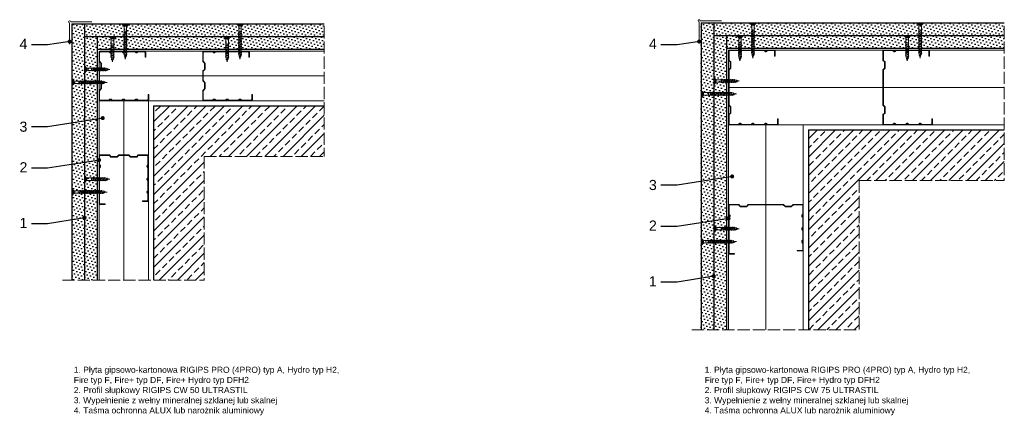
# Model space of a CAD drawing. Header units: millimetres. Extents: x 999 to 2591, y 735 to 2125.
# Tile 1 of 3: x 999 to 1970, y 782 to 1172. Entities that reach past the tile are written whole.
import ezdxf
from ezdxf import colors
from ezdxf.entities.mleader import LeaderData, LeaderLine
from ezdxf.math import Vec2, Vec3

# ---------------------------------------------------------------- set-up
doc = ezdxf.new("R2010")
doc.units = ezdxf.units.MM
doc.linetypes.add('ACAD_ISO02W100', pattern=[15, 12, -3])
for name, color, linetype, lineweight in [('_ISOVER WELNA', 7, 'BATTING', 9), ('_RIGIPS AKCESORIA', 7, 'Continuous', 18), ('_RIGIPS G-K', 7, 'Continuous', 25), ('_RIGIPS PROFIL', 7, 'Continuous', 18), ('OPISY', 7, 'Continuous', 9), ('PRZERYWANA', 7, 'ACAD_ISO02W100', 9)]:
    doc.layers.add(name, color=color, linetype=linetype, lineweight=lineweight)
doc.styles.get("Standard").update_dxf_attribs({"font": 'arial.ttf'})
doc.linetypes.add('BATTING', pattern='A,0.00254,-2.54,[134,ltypeshp.shx,S=2.54,R=0,X=-2.54,Y=0],-5.08,[134,ltypeshp.shx,S=2.54,R=180,X=2.54,Y=0],-2.54', length=10.16254)
pattern_1 = [(45, (-563.0307, -0.2), (-1.122532, 3.367596), [0, -3.175])]
pattern_2 = [(45, (-563.9307, 0), (-1.122532, 3.367596), [0, -3.175])]
pattern_3 = [(45, (-139.359, 0.9), (-1.122532, 3.367596), [0, -3.175])]
pattern_4 = [(45, (-140.259, 0), (-1.122532, 3.367596), [0, -3.175])]

# ---------------------------------------------------------------- blocks, each defined once
blk = doc.blocks.new('TN 25')
at = {"layer": '_RIGIPS AKCESORIA'}
for p, q in [((0, -0.84), (0, 7.16)), ((0, 7.16), (0.46, 7.16)), ((0.46, 4.78), (0, 4.78)), ((0, 3.5), (1.77, 3.5)), ((0, 2.83), (1.77, 2.83)), ((0.46, 1.64), (0, 1.64)), ((0.46, 7.16), (0.46, 4.78)), ((0.46, -0.84), (0.46, 1.64)), ((1.77, 3.5), (1.77, 4.2)), ((1.77, 2.83), (1.77, 2.18)), ((3.02, 4.46), (8.47, 4.46)), ((7.49, 2.01), (3.55, 2.01)), ((7.12, 4.46), (7.12, 3.18)), ((8.03, 2.01), (7.12, 4.46)), ((7.12, 3.18), (7.65, 1.53)), ((7.65, 1.53), (8.03, 2.01)), ((9.41, 2.01), (8.03, 2.01)), ((8.47, 4.46), (8.79, 5)), ((9.61, 1.51), (8.47, 4.46)), ((8.79, 5), (9.93, 2.01)), ((9, 4.46), (10.1, 4.46)), ((9.93, 2.01), (9.61, 1.51)), ((11.04, 2.01), (9.93, 2.01)), ((10.1, 4.46), (10.41, 5)), ((11.23, 1.51), (10.1, 4.46)), ((10.41, 5), (11.56, 2.01)), ((10.62, 4.46), (11.67, 4.46)), ((11.56, 2.01), (11.23, 1.51)), ((12.61, 2.01), (11.56, 2.01)), ((11.67, 4.46), (11.99, 5)), ((12.81, 1.51), (11.67, 4.46)), ((11.99, 5), (13.14, 2.01)), ((12.2, 4.46), (13.21, 4.46)), ((13.14, 2.01), (12.81, 1.51)), ((14.15, 2.01), (13.14, 2.01)), ((13.21, 4.46), (13.52, 5)), ((14.34, 1.51), (13.21, 4.46)), ((13.52, 5), (14.67, 2.01)), ((13.73, 4.46), (14.8, 4.46)), ((14.67, 2.01), (14.34, 1.51)), ((15.74, 2.01), (14.67, 2.01)), ((14.8, 4.46), (15.12, 5)), ((15.94, 1.51), (14.8, 4.46)), ((15.12, 5), (16.26, 2.01)), ((15.33, 4.46), (16.42, 4.46)), ((16.26, 2.01), (15.94, 1.51)), ((17.36, 2.01), (16.26, 2.01)), ((16.42, 4.46), (16.73, 5)), ((17.55, 1.51), (16.42, 4.46)), ((16.73, 5), (17.88, 2.01)), ((16.94, 4.46), (17.99, 4.46)), ((17.88, 2.01), (17.55, 1.51)), ((18.93, 2.01), (17.88, 2.01)), ((17.99, 4.46), (18.31, 5)), ((19.13, 1.51), (17.99, 4.46)), ((18.31, 5), (19.45, 2.01)), ((18.52, 4.46), (19.68, 4.46)), ((19.45, 2.01), (19.13, 1.51)), ((19.45, 2.01), (20.62, 2.01)), ((19.68, 4.46), (20, 5)), ((20.82, 1.51), (19.68, 4.46)), ((20, 5), (21.14, 2.01)), ((20.21, 4.46), (20.7, 4.46)), ((20.7, 4.46), (22.28, 3.98)), ((21.14, 2.01), (20.82, 1.51)), ((21.14, 2.01), (21.81, 2.12)), ((21.85, 1.83), (21.67, 3.28)), ((21.67, 3.28), (22.14, 2.4)), ((22.14, 2.4), (21.85, 1.83)), ((22.7, 2.36), (22.14, 2.4)), ((22.28, 3.98), (22.56, 4.37)), ((22.7, 2.36), (22.28, 3.98)), ((22.56, 4.37), (23.03, 2.71)), ((23.03, 2.71), (22.7, 2.36)), ((22.71, 3.85), (25, 3.24)), ((25, 3.24), (23.03, 2.71)), ((0, -0.84), (0.46, -0.84))]:
    blk.add_line(p, q, dxfattribs=at)
for centre, major_axis, ratio, start_param, end_param in [((3.09, 7.67), (0.17, 3.2), 0.826134, 1.773653, 3.180586), ((-0.04, 0.9), (0, 3.93), 0.848176, -0.720942, -0.151112), ((3.37, -1.57), (0.28, 3.57), 0.832181, 0.035984, 1.430787), ((-2.73, 15.91), (0, 14.76), 0.848176, 3.399396, 3.475072), ((0.59, 4.62), (0, 2.81), 0.848176, 3.475072, 3.862535), ((1.66, 3.18), (0, 0.895), 0.848176, -1.552777, -0.720942), ((1.66, 3.18), (0, 0.895), 0.848176, 3.862535, 4.730408)]:
    blk.add_ellipse(centre, major_axis=major_axis, ratio=ratio, start_param=start_param, end_param=end_param, dxfattribs=at)
blk = doc.blocks.new('TN 35')
at = {"layer": '_RIGIPS AKCESORIA'}
for p, q in [((0, -0.84), (0, 7.16)), ((0, 7.16), (0.46, 7.16)), ((0.46, 4.78), (0, 4.78)), ((0, 3.5), (1.77, 3.5)), ((0, 2.83), (1.77, 2.83)), ((0.46, 1.64), (0, 1.64)), ((0.46, 7.16), (0.46, 4.78)), ((0.46, -0.84), (0.46, 1.64)), ((1.77, 3.5), (1.77, 4.2)), ((1.77, 2.83), (1.77, 2.18)), ((3.02, 4.46), (8.47, 4.46)), ((7.49, 2.01), (3.55, 2.01)), ((7.12, 4.46), (7.12, 3.18)), ((8.03, 2.01), (7.12, 4.46)), ((7.12, 3.18), (7.65, 1.53)), ((7.65, 1.53), (8.03, 2.01)), ((9.41, 2.01), (8.03, 2.01)), ((8.47, 4.46), (8.79, 5)), ((9.61, 1.51), (8.47, 4.46)), ((8.79, 5), (9.93, 2.01)), ((9, 4.46), (10.1, 4.46)), ((9.93, 2.01), (9.61, 1.51)), ((11.04, 2.01), (9.93, 2.01)), ((10.1, 4.46), (10.41, 5)), ((11.23, 1.51), (10.1, 4.46)), ((10.41, 5), (11.56, 2.01)), ((10.62, 4.46), (11.67, 4.46)), ((11.56, 2.01), (11.23, 1.51)), ((12.61, 2.01), (11.56, 2.01)), ((11.67, 4.46), (11.99, 5)), ((12.81, 1.51), (11.67, 4.46)), ((11.99, 5), (13.14, 2.01)), ((12.2, 4.46), (13.21, 4.46)), ((13.14, 2.01), (12.81, 1.51)), ((14.15, 2.01), (13.14, 2.01)), ((13.21, 4.46), (13.52, 5)), ((14.34, 1.51), (13.21, 4.46)), ((13.52, 5), (14.67, 2.01)), ((13.73, 4.46), (14.8, 4.46)), ((14.67, 2.01), (14.34, 1.51)), ((15.74, 2.01), (14.67, 2.01)), ((14.8, 4.46), (15.12, 5)), ((15.94, 1.51), (14.8, 4.46)), ((15.12, 5), (16.26, 2.01)), ((15.33, 4.46), (16.42, 4.46)), ((16.26, 2.01), (15.94, 1.51)), ((17.36, 2.01), (16.26, 2.01)), ((16.42, 4.46), (16.73, 5)), ((17.55, 1.51), (16.42, 4.46)), ((16.73, 5), (17.88, 2.01)), ((16.94, 4.46), (17.99, 4.46)), ((17.88, 2.01), (17.55, 1.51)), ((18.93, 2.01), (17.84, 2.01)), ((17.99, 4.46), (18.31, 5)), ((19.13, 1.51), (17.99, 4.46)), ((18.31, 5), (19.45, 2.01)), ((18.52, 4.46), (19.57, 4.46)), ((19.45, 2.01), (19.13, 1.51)), ((20.51, 2.01), (19.41, 2.01)), ((19.57, 4.46), (19.88, 5)), ((20.7, 1.51), (19.57, 4.46)), ((19.88, 5), (21.03, 2.01)), ((20.09, 4.46), (21.14, 4.46)), ((21.03, 2.01), (20.7, 1.51)), ((22.08, 2.01), (20.99, 2.01)), ((21.14, 4.46), (21.46, 5)), ((22.28, 1.51), (21.14, 4.46)), ((21.46, 5), (22.6, 2.01)), ((21.67, 4.46), (22.72, 4.46)), ((22.6, 2.01), (22.28, 1.51)), ((23.66, 2.01), (22.56, 2.01)), ((22.72, 4.46), (23.03, 5)), ((23.85, 1.51), (22.72, 4.46)), ((23.03, 5), (24.18, 2.01)), ((23.24, 4.46), (24.29, 4.46)), ((24.18, 2.01), (23.85, 1.51)), ((25.23, 2.01), (24.14, 2.01)), ((24.29, 4.46), (24.61, 5)), ((25.43, 1.51), (24.29, 4.46)), ((24.61, 5), (25.75, 2.01)), ((24.81, 4.46), (25.87, 4.46)), ((25.75, 2.01), (25.43, 1.51)), ((26.81, 2.01), (25.71, 2.01)), ((25.87, 4.46), (26.18, 5)), ((27, 1.51), (25.87, 4.46)), ((26.18, 5), (27.33, 2.01)), ((26.39, 4.46), (27.44, 4.46)), ((27.33, 2.01), (27, 1.51)), ((28.38, 2.01), (27.33, 2.01)), ((27.44, 4.46), (27.76, 5)), ((28.58, 1.51), (27.44, 4.46)), ((27.76, 5), (28.9, 2.01)), ((27.96, 4.46), (29.13, 4.46)), ((28.9, 2.01), (28.58, 1.51)), ((28.9, 2.01), (30.07, 2.01)), ((29.13, 4.46), (29.45, 5)), ((30.27, 1.51), (29.13, 4.46)), ((29.45, 5), (30.59, 2.01)), ((29.65, 4.46), (30.15, 4.46)), ((30.15, 4.46), (31.73, 3.98)), ((30.59, 2.01), (30.27, 1.51)), ((30.59, 2.01), (31.26, 2.12)), ((31.3, 1.83), (31.12, 3.28)), ((31.12, 3.28), (31.59, 2.4)), ((31.59, 2.4), (31.3, 1.83)), ((32.15, 2.36), (31.59, 2.4)), ((31.73, 3.98), (32.01, 4.37)), ((32.15, 2.36), (31.73, 3.98)), ((32.01, 4.37), (32.48, 2.71)), ((32.48, 2.71), (32.15, 2.36)), ((32.16, 3.85), (35, 3.24)), ((35, 3.24), (32.48, 2.71)), ((0, -0.84), (0.46, -0.84))]:
    blk.add_line(p, q, dxfattribs=at)
for centre, major_axis, ratio, start_param, end_param in [((3.09, 7.67), (0.17, 3.2), 0.826134, 1.773653, 3.180586), ((-0.04, 0.9), (0, 3.93), 0.848176, -0.720942, -0.151112), ((3.37, -1.57), (0.28, 3.57), 0.832181, 0.035984, 1.430787), ((-2.73, 15.91), (0, 14.76), 0.848176, 3.399396, 3.475072), ((0.59, 4.62), (0, 2.81), 0.848176, 3.475072, 3.862535), ((1.66, 3.18), (0, 0.895), 0.848176, -1.552777, -0.720942), ((1.66, 3.18), (0, 0.895), 0.848176, 3.862535, 4.730408)]:
    blk.add_ellipse(centre, major_axis=major_axis, ratio=ratio, start_param=start_param, end_param=end_param, dxfattribs=at)
blk = doc.blocks.new('CW 50 ULTRASTIL')
h = blk.add_hatch()
h.set_pattern_fill('ANSI31', color=256, scale=0.5, style=0)
h.paths.add_polyline_path([(28.56, 40.65, -0.198912), (28.71, 41), (30.21, 42.51, 0.198912), (30.36, 42.86), (30.36, 48.45, 0.198912), (30.21, 48.8), (28.71, 50.31, -0.198912), (28.56, 50.66), (28.56, 59.85, -0.198912), (28.71, 60.2), (30.21, 61.71, 0.198912), (30.36, 62.06), (30.36, 67.65, 0.198912), (30.21, 68), (28.71, 69.51, -0.198912), (28.56, 69.86), (28.56, 78.31, -0.414214), (29.36, 79.11), (37.68, 79.11, -0.198912), (38.04, 78.96), (38.74, 78.25, 0.198912), (39.1, 78.11), (39.68, 78.11, 0.198912), (40.04, 78.25), (40.74, 78.96, -0.198912), (41.1, 79.11), (50.38, 79.11, -0.198912), (50.74, 78.96), (51.44, 78.25, 0.198912), (51.8, 78.11), (52.38, 78.11, 0.198912), (52.74, 78.25), (53.44, 78.96, -0.198912), (53.8, 79.11), (63.08, 79.11, -0.198912), (63.44, 78.96), (64.14, 78.25, 0.198912), (64.5, 78.11), (65.08, 78.11, 0.198912), (65.44, 78.25), (66.14, 78.96, -0.198912), (66.5, 79.11), (75.66, 79.11, -0.414214), (76.46, 78.31), (76.46, 73.66), (77.01, 73.66), (77.01, 78.86, 0.414214), (76.21, 79.66), (66.5, 79.66, 0.198912), (66.14, 79.51), (65.44, 78.8, -0.198912), (65.08, 78.66), (64.5, 78.66, -0.198912), (64.14, 78.8), (63.44, 79.51, 0.198912), (63.08, 79.66), (53.8, 79.66, 0.198912), (53.44, 79.51), (52.74, 78.8, -0.198912), (52.38, 78.66), (51.8, 78.66, -0.198912), (51.44, 78.8), (50.74, 79.51, 0.198912), (50.38, 79.66), (41.1, 79.66, 0.198912), (40.74, 79.51), (40.04, 78.8, -0.198912), (39.68, 78.66), (39.1, 78.66, -0.198912), (38.74, 78.8), (38.04, 79.51, 0.198912), (37.68, 79.66), (28.81, 79.66, 0.414214), (28.01, 78.86), (28.01, 69.86, 0.198912), (28.16, 69.51), (29.66, 68, -0.198912), (29.81, 67.65), (29.81, 62.06, -0.198912), (29.66, 61.71), (28.16, 60.2, 0.198912), (28.01, 59.85), (28.01, 50.66, 0.198912), (28.16, 50.31), (29.66, 48.8, -0.198912), (29.81, 48.45), (29.81, 42.86, -0.198912), (29.66, 42.51), (28.16, 41, 0.198912), (28.01, 40.65), (28.01, 31.66, 0.414214), (28.81, 30.86), (37.68, 30.86, 0.198912), (38.04, 31), (38.74, 31.71, -0.198912), (39.1, 31.86), (39.68, 31.86, -0.198912), (40.04, 31.71), (40.74, 31, 0.198912), (41.1, 30.86), (50.38, 30.86, 0.198912), (50.74, 31), (51.44, 31.71, -0.198912), (51.8, 31.86), (52.38, 31.86, -0.198912), (52.74, 31.71), (53.44, 31, 0.198912), (53.8, 30.86), (63.08, 30.86, 0.198912), (63.44, 31), (64.14, 31.71, -0.198912), (64.5, 31.86), (65.08, 31.86, -0.198912), (65.44, 31.71), (66.14, 31, 0.198912), (66.5, 30.86), (73.21, 30.86, 0.414214), (74.01, 31.66), (74.01, 36.86), (73.46, 36.86), (73.46, 32.21, -0.414214), (72.66, 31.41), (66.5, 31.41, -0.198912), (66.14, 31.55), (65.44, 32.26, 0.198912), (65.08, 32.41), (64.5, 32.41, 0.198912), (64.14, 32.26), (63.44, 31.55, -0.198912), (63.08, 31.41), (53.8, 31.41, -0.198912), (53.44, 31.55), (52.74, 32.26, 0.198912), (52.38, 32.41), (51.8, 32.41, 0.198912), (51.44, 32.26), (50.74, 31.55, -0.198912), (50.38, 31.41), (41.1, 31.41, -0.198912), (40.74, 31.55), (40.04, 32.26, 0.198912), (39.68, 32.41), (39.1, 32.41, 0.198912), (38.74, 32.26), (38.04, 31.55, -0.198912), (37.68, 31.41), (29.36, 31.41, -0.414214), (28.56, 32.21)])
at = {"layer": '_RIGIPS PROFIL'}
for p, q in [((28.01, 78.86), (28.01, 69.86)), ((28.56, 78.31), (28.56, 69.86)), ((37.68, 79.66), (28.81, 79.66)), ((37.68, 79.11), (29.36, 79.11)), ((38.04, 79.51), (38.74, 78.8)), ((38.04, 78.96), (38.74, 78.25)), ((39.68, 78.66), (39.1, 78.66)), ((39.68, 78.11), (39.1, 78.11)), ((40.74, 79.51), (40.04, 78.8)), ((40.74, 78.96), (40.04, 78.25)), ((50.38, 79.66), (41.1, 79.66)), ((50.38, 79.11), (41.1, 79.11)), ((50.74, 79.51), (51.44, 78.8)), ((50.74, 78.96), (51.44, 78.25)), ((52.38, 78.66), (51.8, 78.66)), ((52.38, 78.11), (51.8, 78.11)), ((53.44, 79.51), (52.74, 78.8)), ((53.44, 78.96), (52.74, 78.25)), ((53.8, 79.66), (63.08, 79.66)), ((53.8, 79.11), (63.08, 79.11)), ((63.44, 79.51), (64.14, 78.8)), ((63.44, 78.96), (64.14, 78.25)), ((65.08, 78.66), (64.5, 78.66)), ((65.08, 78.11), (64.5, 78.11)), ((66.14, 79.51), (65.44, 78.8)), ((66.14, 78.96), (65.44, 78.25)), ((76.21, 79.66), (66.5, 79.66)), ((75.66, 79.11), (66.5, 79.11)), ((76.46, 73.66), (76.46, 78.31)), ((77.01, 73.66), (77.01, 78.86)), ((29.66, 68), (28.16, 69.51)), ((30.21, 68), (28.71, 69.51)), ((76.46, 73.66), (77.01, 73.66)), ((28.01, 59.85), (28.01, 50.66)), ((29.66, 61.71), (28.16, 60.2)), ((28.56, 59.85), (28.56, 50.66)), ((30.21, 61.71), (28.71, 60.2)), ((29.81, 67.65), (29.81, 62.06)), ((30.36, 67.65), (30.36, 62.06)), ((29.66, 48.8), (28.16, 50.31)), ((30.21, 48.8), (28.71, 50.31)), ((28.01, 31.66), (28.01, 40.65)), ((29.66, 42.51), (28.16, 41)), ((28.56, 32.21), (28.56, 40.65)), ((30.21, 42.51), (28.71, 41)), ((29.81, 42.86), (29.81, 48.45)), ((30.36, 42.86), (30.36, 48.45)), ((37.68, 30.86), (28.81, 30.86)), ((37.68, 31.41), (29.36, 31.41)), ((38.04, 31.55), (38.74, 32.26)), ((38.04, 31), (38.74, 31.71)), ((39.68, 32.41), (39.1, 32.41)), ((39.68, 31.86), (39.1, 31.86)), ((40.74, 31.55), (40.04, 32.26)), ((40.74, 31), (40.04, 31.71)), ((50.38, 31.41), (41.1, 31.41)), ((50.38, 30.86), (41.1, 30.86)), ((50.74, 31.55), (51.44, 32.26)), ((50.74, 31), (51.44, 31.71)), ((52.38, 32.41), (51.8, 32.41)), ((52.38, 31.86), (51.8, 31.86)), ((53.44, 31.55), (52.74, 32.26)), ((53.44, 31), (52.74, 31.71)), ((53.8, 31.41), (63.08, 31.41)), ((53.8, 30.86), (63.08, 30.86)), ((63.44, 31.55), (64.14, 32.26)), ((63.44, 31), (64.14, 31.71)), ((65.08, 32.41), (64.5, 32.41)), ((65.08, 31.86), (64.5, 31.86)), ((66.14, 31.55), (65.44, 32.26)), ((66.14, 31), (65.44, 31.71)), ((72.66, 31.41), (66.5, 31.41)), ((73.21, 30.86), (66.5, 30.86)), ((73.46, 36.86), (73.46, 32.21)), ((73.46, 36.86), (74.01, 36.86)), ((74.01, 36.86), (74.01, 31.66))]:
    blk.add_line(p, q, dxfattribs=at)
for centre, radius, start, end in [((28.81, 78.86), 0.8, 90, 180), ((29.36, 78.31), 0.8, 90, 180), ((37.68, 79.16), 0.5, 45, 90), ((37.68, 78.61), 0.5, 45, 90), ((39.1, 79.16), 0.5, 225, 270), ((39.1, 78.61), 0.5, 225, 270), ((39.68, 79.16), 0.5, 270, 315), ((39.68, 78.61), 0.5, 270, 315), ((41.1, 79.16), 0.5, 90, 135), ((41.1, 78.61), 0.5, 90, 135), ((50.38, 79.16), 0.5, 45, 90), ((50.38, 78.61), 0.5, 45, 90), ((51.8, 79.16), 0.5, 225, 270), ((51.8, 78.61), 0.5, 225, 270), ((52.38, 79.16), 0.5, 270, 315), ((52.38, 78.61), 0.5, 270, 315), ((53.8, 79.16), 0.5, 90, 135), ((53.8, 78.61), 0.5, 90, 135), ((63.08, 79.16), 0.5, 45, 90), ((63.08, 78.61), 0.5, 45, 90), ((64.5, 79.16), 0.5, 225, 270), ((64.5, 78.61), 0.5, 225, 270), ((65.08, 79.16), 0.5, 270, 315), ((65.08, 78.61), 0.5, 270, 315), ((66.5, 79.16), 0.5, 90, 135), ((66.5, 78.61), 0.5, 90, 135), ((75.66, 78.31), 0.8, 0, 90), ((76.21, 78.86), 0.8, 0, 90), ((28.51, 69.86), 0.5, 180, 225), ((29.06, 69.86), 0.5, 180, 225), ((29.31, 67.65), 0.5, 0, 45), ((29.86, 67.65), 0.5, 0, 45), ((28.51, 59.85), 0.5, 135, 180), ((29.06, 59.85), 0.5, 135, 180), ((29.31, 62.06), 0.5, 315, 0), ((29.86, 62.06), 0.5, 315, 0), ((28.51, 50.66), 0.5, 180, 225), ((29.06, 50.66), 0.5, 180, 225), ((29.31, 48.45), 0.5, 0, 45), ((29.86, 48.45), 0.5, 0, 45), ((28.51, 40.65), 0.5, 135, 180), ((29.06, 40.65), 0.5, 135, 180), ((29.31, 42.86), 0.5, 315, 0), ((29.86, 42.86), 0.5, 315, 0), ((28.81, 31.66), 0.8, 180, 270), ((29.36, 32.21), 0.8, 180, 270), ((37.68, 31.91), 0.5, 270, 315), ((37.68, 31.36), 0.5, 270, 315), ((39.1, 31.91), 0.5, 90, 135), ((39.1, 31.36), 0.5, 90, 135), ((39.68, 31.91), 0.5, 45, 90), ((39.68, 31.36), 0.5, 45, 90), ((41.1, 31.91), 0.5, 225, 270), ((41.1, 31.36), 0.5, 225, 270), ((50.38, 31.91), 0.5, 270, 315), ((50.38, 31.36), 0.5, 270, 315), ((51.8, 31.91), 0.5, 90, 135), ((51.8, 31.36), 0.5, 90, 135), ((52.38, 31.91), 0.5, 45, 90), ((52.38, 31.36), 0.5, 45, 90), ((53.8, 31.91), 0.5, 225, 270), ((53.8, 31.36), 0.5, 225, 270), ((63.08, 31.91), 0.5, 270, 315), ((63.08, 31.36), 0.5, 270, 315), ((64.5, 31.91), 0.5, 90, 135), ((64.5, 31.36), 0.5, 90, 135), ((65.08, 31.91), 0.5, 45, 90), ((65.08, 31.36), 0.5, 45, 90), ((66.5, 31.91), 0.5, 225, 270), ((66.5, 31.36), 0.5, 225, 270), ((72.66, 32.21), 0.8, 270, 0), ((73.21, 31.66), 0.8, 270, 0)]:
    blk.add_arc(centre, radius, start, end, dxfattribs=at)
blk = doc.blocks.new('CW 75 ULTRASTIL')
h = blk.add_hatch()
h.set_pattern_fill('ANSI31', color=256, scale=0.5, style=0)
h.paths.add_polyline_path([(106.07, 103.31, -0.414214), (106.87, 104.11), (115.19, 104.11, -0.198912), (115.55, 103.96), (116.25, 103.25, 0.198912), (116.61, 103.11), (117.19, 103.11, 0.198912), (117.55, 103.25), (118.25, 103.96, -0.198912), (118.61, 104.11), (127.89, 104.11, -0.198912), (128.25, 103.96), (128.95, 103.25, 0.198912), (129.31, 103.11), (129.89, 103.11, 0.198912), (130.25, 103.25), (130.95, 103.96, -0.198912), (131.31, 104.11), (140.59, 104.11, -0.198912), (140.95, 103.96), (141.65, 103.25, 0.198912), (142.01, 103.11), (142.59, 103.11, 0.198912), (142.95, 103.25), (143.65, 103.96, -0.198912), (144.01, 104.11), (153.17, 104.11, -0.414214), (153.97, 103.31), (153.97, 98.66), (154.52, 98.66), (154.52, 103.86, 0.414214), (153.72, 104.66), (144.01, 104.66, 0.198912), (143.65, 104.51), (142.95, 103.8, -0.198912), (142.59, 103.66), (142.01, 103.66, -0.198912), (141.65, 103.8), (140.95, 104.51, 0.198912), (140.59, 104.66), (131.31, 104.66, 0.198912), (130.95, 104.51), (130.25, 103.8, -0.198912), (129.89, 103.66), (129.31, 103.66, -0.198912), (128.95, 103.8), (128.25, 104.51, 0.198912), (127.89, 104.66), (118.61, 104.66, 0.198912), (118.25, 104.51), (117.55, 103.8, -0.198912), (117.19, 103.66), (116.61, 103.66, -0.198912), (116.25, 103.8), (115.55, 104.51, 0.198912), (115.19, 104.66), (106.32, 104.66, 0.414214), (105.52, 103.86), (105.52, 94.86, 0.198912), (105.67, 94.51), (107.17, 93, -0.198912), (107.32, 92.65), (107.32, 87.06, -0.198912), (107.17, 86.71), (105.67, 85.2, 0.198912), (105.52, 84.85), (105.52, 50.66, 0.198912), (105.67, 50.31), (107.17, 48.8, -0.198912), (107.32, 48.45), (107.32, 42.86, -0.198912), (107.17, 42.51), (105.67, 41, 0.198912), (105.52, 40.65), (105.52, 31.66, 0.414214), (106.32, 30.86), (115.19, 30.86, 0.198912), (115.55, 31), (116.25, 31.71, -0.198912), (116.61, 31.86), (117.19, 31.86, -0.198912), (117.55, 31.71), (118.25, 31, 0.198912), (118.61, 30.86), (127.89, 30.86, 0.198912), (128.25, 31), (128.95, 31.71, -0.198912), (129.31, 31.86), (129.89, 31.86, -0.198912), (130.25, 31.71), (130.95, 31, 0.198912), (131.31, 30.86), (140.59, 30.86, 0.198912), (140.95, 31), (141.65, 31.71, -0.198912), (142.01, 31.86), (142.59, 31.86, -0.198912), (142.95, 31.71), (143.65, 31, 0.198912), (144.01, 30.86), (150.72, 30.86, 0.414214), (151.52, 31.66), (151.52, 36.86), (150.97, 36.86), (150.97, 32.21, -0.414214), (150.17, 31.41), (144.01, 31.41, -0.198912), (143.65, 31.55), (142.95, 32.26, 0.198912), (142.59, 32.41), (142.01, 32.41, 0.198912), (141.65, 32.26), (140.95, 31.55, -0.198912), (140.59, 31.41), (131.31, 31.41, -0.198912), (130.95, 31.55), (130.25, 32.26, 0.198912), (129.89, 32.41), (129.31, 32.41, 0.198912), (128.95, 32.26), (128.25, 31.55, -0.198912), (127.89, 31.41), (118.61, 31.41, -0.198912), (118.25, 31.55), (117.55, 32.26, 0.198912), (117.19, 32.41), (116.61, 32.41, 0.198912), (116.25, 32.26), (115.55, 31.55, -0.198912), (115.19, 31.41), (106.87, 31.41, -0.414214), (106.07, 32.21), (106.07, 40.65, -0.198912), (106.22, 41), (107.72, 42.51, 0.198912), (107.87, 42.86), (107.87, 48.45, 0.198912), (107.72, 48.8), (106.22, 50.31, -0.198912), (106.07, 50.66), (106.07, 84.85, -0.198912), (106.22, 85.2), (107.72, 86.71, 0.198912), (107.87, 87.06), (107.87, 92.65, 0.198912), (107.72, 93), (106.22, 94.51, -0.198912), (106.07, 94.86)])
at = {"layer": '_RIGIPS PROFIL'}
for p, q in [((105.52, 103.86), (105.52, 94.86)), ((106.07, 103.31), (106.07, 94.86)), ((115.19, 104.66), (106.32, 104.66)), ((115.19, 104.11), (106.87, 104.11)), ((115.55, 104.51), (116.25, 103.8)), ((115.55, 103.96), (116.25, 103.25)), ((117.19, 103.66), (116.61, 103.66)), ((117.19, 103.11), (116.61, 103.11)), ((118.25, 104.51), (117.55, 103.8)), ((118.25, 103.96), (117.55, 103.25)), ((127.89, 104.66), (118.61, 104.66)), ((127.89, 104.11), (118.61, 104.11)), ((128.25, 104.51), (128.95, 103.8)), ((128.25, 103.96), (128.95, 103.25)), ((129.89, 103.66), (129.31, 103.66)), ((129.89, 103.11), (129.31, 103.11)), ((130.95, 104.51), (130.25, 103.8)), ((130.95, 103.96), (130.25, 103.25)), ((131.31, 104.66), (140.59, 104.66)), ((131.31, 104.11), (140.59, 104.11)), ((140.95, 104.51), (141.65, 103.8)), ((140.95, 103.96), (141.65, 103.25)), ((142.59, 103.66), (142.01, 103.66)), ((142.59, 103.11), (142.01, 103.11)), ((143.65, 104.51), (142.95, 103.8)), ((143.65, 103.96), (142.95, 103.25)), ((153.72, 104.66), (144.01, 104.66)), ((153.17, 104.11), (144.01, 104.11)), ((153.97, 98.66), (153.97, 103.31)), ((153.97, 98.66), (154.52, 98.66)), ((154.52, 98.66), (154.52, 103.86)), ((107.17, 93), (105.67, 94.51)), ((107.72, 93), (106.22, 94.51)), ((107.32, 92.65), (107.32, 87.06)), ((107.87, 92.65), (107.87, 87.06)), ((105.52, 84.85), (105.52, 50.66)), ((107.17, 86.71), (105.67, 85.2)), ((106.07, 84.85), (106.07, 50.66)), ((107.72, 86.71), (106.22, 85.2)), ((107.17, 48.8), (105.67, 50.31)), ((107.72, 48.8), (106.22, 50.31)), ((105.52, 31.66), (105.52, 40.65)), ((107.17, 42.51), (105.67, 41)), ((106.07, 32.21), (106.07, 40.65)), ((107.72, 42.51), (106.22, 41)), ((107.32, 42.86), (107.32, 48.45)), ((107.87, 42.86), (107.87, 48.45)), ((115.19, 30.86), (106.32, 30.86)), ((115.19, 31.41), (106.87, 31.41)), ((115.55, 31.55), (116.25, 32.26)), ((115.55, 31), (116.25, 31.71)), ((117.19, 32.41), (116.61, 32.41)), ((117.19, 31.86), (116.61, 31.86)), ((118.25, 31.55), (117.55, 32.26)), ((118.25, 31), (117.55, 31.71)), ((127.89, 31.41), (118.61, 31.41)), ((127.89, 30.86), (118.61, 30.86)), ((128.25, 31.55), (128.95, 32.26)), ((128.25, 31), (128.95, 31.71)), ((129.89, 32.41), (129.31, 32.41)), ((129.89, 31.86), (129.31, 31.86)), ((130.95, 31.55), (130.25, 32.26)), ((130.95, 31), (130.25, 31.71)), ((131.31, 31.41), (140.59, 31.41)), ((131.31, 30.86), (140.59, 30.86)), ((140.95, 31.55), (141.65, 32.26)), ((140.95, 31), (141.65, 31.71)), ((142.59, 32.41), (142.01, 32.41)), ((142.59, 31.86), (142.01, 31.86)), ((143.65, 31.55), (142.95, 32.26)), ((143.65, 31), (142.95, 31.71)), ((150.17, 31.41), (144.01, 31.41)), ((150.72, 30.86), (144.01, 30.86)), ((150.97, 36.86), (150.97, 32.21)), ((150.97, 36.86), (151.52, 36.86)), ((151.52, 36.86), (151.52, 31.66))]:
    blk.add_line(p, q, dxfattribs=at)
for centre, radius, start, end in [((106.32, 103.86), 0.8, 90, 180), ((106.87, 103.31), 0.8, 90, 180), ((115.19, 104.16), 0.5, 45, 90), ((115.19, 103.61), 0.5, 45, 90), ((116.61, 104.16), 0.5, 225, 270), ((116.61, 103.61), 0.5, 225, 270), ((117.19, 104.16), 0.5, 270, 315), ((117.19, 103.61), 0.5, 270, 315), ((118.61, 104.16), 0.5, 90, 135), ((118.61, 103.61), 0.5, 90, 135), ((127.89, 104.16), 0.5, 45, 90), ((127.89, 103.61), 0.5, 45, 90), ((129.31, 104.16), 0.5, 225, 270), ((129.31, 103.61), 0.5, 225, 270), ((129.89, 104.16), 0.5, 270, 315), ((129.89, 103.61), 0.5, 270, 315), ((131.31, 104.16), 0.5, 90, 135), ((131.31, 103.61), 0.5, 90, 135), ((140.59, 104.16), 0.5, 45, 90), ((140.59, 103.61), 0.5, 45, 90), ((142.01, 104.16), 0.5, 225, 270), ((142.01, 103.61), 0.5, 225, 270), ((142.59, 104.16), 0.5, 270, 315), ((142.59, 103.61), 0.5, 270, 315), ((144.01, 104.16), 0.5, 90, 135), ((144.01, 103.61), 0.5, 90, 135), ((153.17, 103.31), 0.8, 0, 90), ((153.72, 103.86), 0.8, 0, 90), ((106.02, 94.86), 0.5, 180, 225), ((106.57, 94.86), 0.5, 180, 225), ((106.82, 92.65), 0.5, 0, 45), ((107.37, 92.65), 0.5, 0, 45), ((106.02, 84.85), 0.5, 135, 180), ((106.57, 84.85), 0.5, 135, 180), ((106.82, 87.06), 0.5, 315, 0), ((107.37, 87.06), 0.5, 315, 0), ((106.02, 50.66), 0.5, 180, 225), ((106.57, 50.66), 0.5, 180, 225), ((106.82, 48.45), 0.5, 0, 45), ((107.37, 48.45), 0.5, 0, 45), ((106.02, 40.65), 0.5, 135, 180), ((106.57, 40.65), 0.5, 135, 180), ((106.82, 42.86), 0.5, 315, 0), ((107.37, 42.86), 0.5, 315, 0), ((106.32, 31.66), 0.8, 180, 270), ((106.87, 32.21), 0.8, 180, 270), ((115.19, 31.91), 0.5, 270, 315), ((115.19, 31.36), 0.5, 270, 315), ((116.61, 31.91), 0.5, 90, 135), ((116.61, 31.36), 0.5, 90, 135), ((117.19, 31.91), 0.5, 45, 90), ((117.19, 31.36), 0.5, 45, 90), ((118.61, 31.91), 0.5, 225, 270), ((118.61, 31.36), 0.5, 225, 270), ((127.89, 31.91), 0.5, 270, 315), ((127.89, 31.36), 0.5, 270, 315), ((129.31, 31.91), 0.5, 90, 135), ((129.31, 31.36), 0.5, 90, 135), ((129.89, 31.91), 0.5, 45, 90), ((129.89, 31.36), 0.5, 45, 90), ((131.31, 31.91), 0.5, 225, 270), ((131.31, 31.36), 0.5, 225, 270), ((140.59, 31.91), 0.5, 270, 315), ((140.59, 31.36), 0.5, 270, 315), ((142.01, 31.91), 0.5, 90, 135), ((142.01, 31.36), 0.5, 90, 135), ((142.59, 31.91), 0.5, 45, 90), ((142.59, 31.36), 0.5, 45, 90), ((144.01, 31.91), 0.5, 225, 270), ((144.01, 31.36), 0.5, 225, 270), ((150.17, 32.21), 0.8, 270, 0), ((150.72, 31.66), 0.8, 270, 0)]:
    blk.add_arc(centre, radius, start, end, dxfattribs=at)
blk = doc.blocks.new('naroznik')
at = {"layer": '_RIGIPS AKCESORIA'}
for p, q in [((429.5, 69.65), (429.5, 90.65)), ((430.5, 91.65), (451.5, 91.65))]:
    blk.add_line(p, q, dxfattribs=at)
blk.add_arc((429.5, 91.65), 1, 0, 270, dxfattribs=at)
blk = doc.blocks.new('_Dot')
at = {"color": 0, "linetype": 'ByBlock', "lineweight": -2}
blk.add_line((-0.5, 0), (-1, 0), dxfattribs=at)
at = {"color": 0, "linetype": 'ByBlock', "const_width": 0.5}
blk.add_lwpolyline([(-0.25, 0, 1), (0.25, 0, 1)], format="xyb", close=True, dxfattribs=at)

msp = doc.modelspace()

# ---------------------------------------------------------------- hatches: boundary and pattern name
at = {"layer": '_RIGIPS AKCESORIA'}
h = msp.add_hatch(dxfattribs=at)
h.set_pattern_fill('ANSI33', color=256, scale=2, style=0)
h.set_pattern_definition([(45, (-352.813, 0), (-8.98026, 8.98026), []), (45, (-343.833, 0), (-8.98026, 8.98026), [6.35, -3.175])])
h.paths.add_polyline_path([(1299.77, 1087.28), (1131.57, 1087.28), (1131.57, 915.08), (1181.57, 915.08), (1181.57, 1037.28), (1299.77, 1037.28)])
h = msp.add_hatch(dxfattribs=at)
h.set_pattern_fill('ANSI33', color=256, scale=2, style=0)
h.set_pattern_definition([(45, (-139.359, 0), (-8.980256, 8.980256), []), (45, (-130.379, 0), (-8.980256, 8.980256), [6.35, -3.175])])
h.paths.add_polyline_path([(1970.48, 1063.38), (1777.28, 1063.38), (1777.28, 866.18), (1827.28, 866.18), (1827.28, 1013.38), (1970.48, 1013.38)])
at = {"layer": '_RIGIPS G-K'}
h = msp.add_hatch(dxfattribs=at)
h.set_pattern_fill('DOTS', color=256, scale=2, angle=45, style=0)
h.set_pattern_definition(pattern_2)
h.paths.add_polyline_path([(1063.27, 1168.08), (1050.77, 1168.08), (1050.77, 915.08), (1063.27, 915.08)])
h = msp.add_hatch(dxfattribs=at)
h.set_pattern_fill('DOTS', color=256, scale=2, angle=45, style=0)
h.set_pattern_definition(pattern_1)
h.paths.add_polyline_path([(1299.77, 1168.08), (1063.27, 1168.08), (1063.27, 1155.58), (1299.77, 1155.58)])
h = msp.add_hatch(dxfattribs=at)
h.set_pattern_fill('DOTS', color=256, scale=2, angle=45, style=0)
h.set_pattern_definition(pattern_4)
h.paths.add_polyline_path([(1683.98, 1169.18), (1671.48, 1169.18), (1671.48, 866.18), (1683.98, 866.18)])
h = msp.add_hatch(dxfattribs=at)
h.set_pattern_fill('DOTS', color=256, scale=2, angle=45, style=0)
h.set_pattern_definition(pattern_3)
h.paths.add_polyline_path([(1970.48, 1169.18), (1683.98, 1169.18), (1683.98, 1156.68), (1970.48, 1156.68)])
h = msp.add_hatch(dxfattribs=at)
h.set_pattern_fill('DOTS', color=256, scale=2, angle=45, style=0)
h.set_pattern_definition(pattern_2)
h.paths.add_polyline_path([(1075.77, 1155.78), (1063.27, 1155.78), (1063.27, 915.08), (1075.77, 915.08)])
h = msp.add_hatch(dxfattribs=at)
h.set_pattern_fill('DOTS', color=256, scale=2, angle=45, style=0)
h.set_pattern_definition(pattern_1)
h.paths.add_polyline_path([(1299.77, 1155.58), (1075.77, 1155.58), (1075.77, 1143.08), (1299.77, 1143.08)])
h = msp.add_hatch(dxfattribs=at)
h.set_pattern_fill('DOTS', color=256, scale=2, angle=45, style=0)
h.set_pattern_definition(pattern_4)
h.paths.add_polyline_path([(1696.48, 1156.68), (1683.98, 1156.68), (1683.98, 866.18), (1696.48, 866.18)])
h = msp.add_hatch(dxfattribs=at)
h.set_pattern_fill('DOTS', color=256, scale=2, angle=45, style=0)
h.set_pattern_definition(pattern_3)
h.paths.add_polyline_path([(1970.48, 1156.68), (1696.48, 1156.68), (1696.48, 1144.18), (1970.48, 1144.18)])

# ---------------------------------------------------------------- linework, layer by layer
for p, q in [((1131.57, 1087.28), (1131.57, 915.08)), ((1131.57, 1087.28), (1299.77, 1087.28)), ((1777.28, 1063.38), (1777.28, 866.18)), ((1777.28, 1063.38), (1970.48, 1063.38))]:
    msp.add_line(p, q)
at = {"layer": '_ISOVER WELNA', "ltscale": 2.4}
for p, q in [((1299.77, 1116.68), (1078.32, 1116.68)), ((1102.17, 1092.28), (1102.17, 915.08))]:
    msp.add_line(p, q, dxfattribs=at)
at = {"layer": '_ISOVER WELNA', "ltscale": 3.6}
for p, q in [((1970.48, 1105.28), (1699.03, 1105.28)), ((1735.38, 1068.38), (1735.38, 866.18))]:
    msp.add_line(p, q, dxfattribs=at)
at = {"layer": '_RIGIPS G-K'}
for p, q in [((1050.77, 1168.08), (1050.77, 915.08)), ((1050.77, 1168.08), (1299.77, 1168.08)), ((1063.27, 1168.08), (1063.27, 915.08)), ((1671.48, 1169.18), (1671.48, 866.18)), ((1671.48, 1169.18), (1970.48, 1169.18)), ((1683.98, 1169.18), (1683.98, 866.18)), ((1063.27, 1155.58), (1299.77, 1155.58)), ((1075.77, 1155.58), (1075.77, 915.08)), ((1683.98, 1156.68), (1970.48, 1156.68)), ((1696.48, 1156.68), (1696.48, 866.18)), ((1075.77, 1143.08), (1299.77, 1143.08)), ((1696.48, 1144.18), (1970.48, 1144.18))]:
    msp.add_line(p, q, dxfattribs=at)
at = {"layer": '_RIGIPS PROFIL'}
for p, q in [((1077.77, 1140.28), (1077.77, 915.08)), ((1078.57, 1141.08), (1299.77, 1141.08)), ((1698.48, 1142.18), (1970.48, 1142.18)), ((1698.48, 1142.18), (1698.48, 866.18)), ((1078.57, 1092.28), (1299.77, 1092.28)), ((1126.57, 1092.28), (1126.57, 915.08)), ((1698.48, 1068.38), (1970.48, 1068.38)), ((1772.28, 1068.38), (1772.28, 866.18))]:
    msp.add_line(p, q, dxfattribs=at)
at = {"layer": 'PRZERYWANA'}
for p, q in [((1299.77, 1165.78), (1299.77, 1037.28)), ((1970.48, 1165.78), (1970.48, 1013.38)), ((1181.57, 1037.28), (1299.77, 1037.28)), ((1181.57, 1037.28), (1181.57, 915.08)), ((1827.28, 1013.38), (1970.48, 1013.38)), ((1827.28, 1013.38), (1827.28, 866.18)), ((1041.67, 915.08), (1181.57, 915.08)), ((1662.38, 866.18), (1827.28, 866.18))]:
    msp.add_line(p, q, dxfattribs=at)

# ---------------------------------------------------------------- block references
at = {"layer": '_RIGIPS AKCESORIA'}
for name, p in [('naroznik', (619.27, 1078.43)), ('naroznik', (1239.98, 1079.53)), ('TN 25', (1063.27, 1119.91)), ('TN 35', (1050.77, 1107.13)), ('TN 25', (1683.98, 1108.51)), ('TN 35', (1671.48, 1095.73)), ('TN 25', (1063.27, 1011.64)), ('TN 35', (1050.77, 998.86)), ('TN 25', (1683.98, 962.74)), ('TN 35', (1671.48, 949.96))]:
    msp.add_blockref(name, p, dxfattribs=at)
at = {"layer": '_RIGIPS AKCESORIA', "xscale": -1, "rotation": 90}
for name, p in [('TN 35', (1106.89, 1168.08)), ('TN 35', (1219.99, 1168.08)), ('TN 35', (1725.8, 1169.18)), ('TN 35', (1890.7, 1169.18)), ('TN 25', (1094.19, 1155.58)), ('TN 25', (1207.29, 1155.58)), ('TN 25', (1713.02, 1156.68)), ('TN 25', (1877.92, 1156.68))]:
    msp.add_blockref(name, p, dxfattribs=at)
at = {"layer": '_RIGIPS PROFIL', "xscale": -1}
for name, p, rotation in [('CW 50 ULTRASTIL', (1049.76, 1171.94), 180), ('CW 50 ULTRASTIL', (1151.96, 1171.94), 180), ('CW 75 ULTRASTIL', (1592.96, 1173.04), 180), ('CW 75 ULTRASTIL', (1745.16, 1173.04), 180), ('CW 50 ULTRASTIL', (1157.42, 1066.89), 90), ('CW 75 ULTRASTIL', (1803.14, 1095.5), 90)]:
    msp.add_blockref(name, p, dxfattribs=dict(at, rotation=rotation))

# ---------------------------------------------------------------- texts
at = {"char_height": 6, "attachment_point": 1}
for s, insert, width in [('1. Płyta gipsowo-kartonowa RIGIPS PRO (4PRO) typ A, Hydro typ H2, Fire typ F, Fire+ typ DF, Fire+ Hydro typ DFH2\\P2. Profil słupkowy RIGIPS CW 50 ULTRASTIL\\P3. Wypełnienie z wełny mineralnej szklanej lub skalnej\\P4. Taśma ochronna ALUX lub narożnik aluminiowy', (1052.82, 829.78), 261.8595), ('1. Płyta gipsowo-kartonowa RIGIPS PRO (4PRO) typ A, Hydro typ H2, Fire typ F, Fire+ typ DF, Fire+ Hydro typ DFH2\\P2. Profil słupkowy RIGIPS CW 75 ULTRASTIL\\P3. Wypełnienie z wełny mineralnej szklanej lub skalnej\\P4. Taśma ochronna ALUX lub narożnik aluminiowy', (1675, 829.78), 261.8947)]:
    msp.add_mtext(s, dxfattribs=dict(at, insert=insert, width=width))

# ---------------------------------------------------------------- leaders
at = {"layer": 'OPISY'}
ml = msp.add_multileader_mtext('Standard', dxfattribs=at)
ml.set_content('4', color=256)
ml.set_leader_properties()
ml.set_arrow_properties(name='DOT')
ml.build(insert=Vec2(0, 0))
ctx = ml.context
ctx.base_point, ctx.char_height, ctx.landing_gap_size, ctx.plane_origin = Vec3(996.15, 1147.3), 10, 4, Vec3(1203.66, 1290.96)
ctx.text_align_type = 2
notes = []
notes.append((ctx, [(0, (1, 1, 0), (1027.07, 1147.3), (-1, 0), 16, [(0, [(1048.77, 1150.61)], 0, [])])]))
ctx.mtext.insert, ctx.mtext.alignment, ctx.mtext.flow_direction = Vec3(1007.07, 1153.3), 3, 5
ml = msp.add_multileader_mtext('Standard', dxfattribs=at)
ml.set_content('4', color=256)
ml.set_leader_properties()
ml.set_arrow_properties(name='DOT')
ml.build(insert=Vec2(0, 0))
ctx = ml.context
ctx.base_point, ctx.char_height, ctx.landing_gap_size, ctx.plane_origin = Vec3(1616.86, 1147.3), 10, 4, Vec3(1824.37, 1290.96)
ctx.text_align_type = 2
notes.append((ctx, [(0, (1, 1, 0), (1647.78, 1147.3), (-1, 0), 16, [(0, [(1669.48, 1150.61)], 0, [])])]))
ctx.mtext.insert, ctx.mtext.alignment, ctx.mtext.flow_direction = Vec3(1627.78, 1153.3), 3, 5
ml = msp.add_multileader_mtext('Standard', dxfattribs=at)
ml.set_content('3', color=256)
ml.set_leader_properties()
ml.set_arrow_properties(name='DOT')
ml.build(insert=Vec2(0, 0))
ctx = ml.context
ctx.base_point, ctx.char_height, ctx.landing_gap_size, ctx.plane_origin = Vec3(996.52, 1066.52), 10, 4, Vec3(1203.66, 1210.18)
ctx.text_align_type = 2
notes.append((ctx, [(0, (1, 1, 0), (1027.07, 1066.52), (-1, 0), 16, [(0, [(1081.37, 1075.06)], 0, [])])]))
ctx.mtext.insert, ctx.mtext.alignment, ctx.mtext.flow_direction = Vec3(1007.07, 1071.61), 3, 5
ml = msp.add_multileader_mtext('Standard', dxfattribs=at)
ml.set_content('2', color=256)
ml.set_leader_properties()
ml.set_arrow_properties(name='DOT')
ml.build(insert=Vec2(0, 0))
ctx = ml.context
ctx.base_point, ctx.char_height, ctx.landing_gap_size, ctx.plane_origin = Vec3(996.44, 1025.56), 10, 4, Vec3(1203.66, 1169.22)
ctx.text_align_type = 2
notes.append((ctx, [(0, (1, 1, 0), (1027.07, 1025.56), (-1, 0), 16, [(0, [(1077.77, 1033.65)], 0, [])])]))
ctx.mtext.insert, ctx.mtext.alignment, ctx.mtext.flow_direction = Vec3(1007.07, 1031.56), 3, 5
ml = msp.add_multileader_mtext('Standard', dxfattribs=at)
ml.set_content('3', color=256)
ml.set_leader_properties()
ml.set_arrow_properties(name='DOT')
ml.build(insert=Vec2(0, 0))
ctx = ml.context
ctx.base_point, ctx.char_height, ctx.landing_gap_size, ctx.plane_origin = Vec3(1617.23, 1009.01), 10, 4, Vec3(1824.37, 1152.67)
ctx.text_align_type = 2
notes.append((ctx, [(0, (1, 1, 0), (1647.78, 1009.01), (-1, 0), 16, [(0, [(1702.08, 1017.55)], 0, [])])]))
ctx.mtext.insert, ctx.mtext.alignment, ctx.mtext.flow_direction = Vec3(1627.78, 1014.1), 3, 5
ml = msp.add_multileader_mtext('Standard', dxfattribs=at)
ml.set_content('1', color=256)
ml.set_leader_properties()
ml.set_arrow_properties(name='DOT')
ml.build(insert=Vec2(0, 0))
ctx = ml.context
ctx.base_point, ctx.char_height, ctx.landing_gap_size, ctx.plane_origin = Vec3(999.38, 970.62), 10, 4, Vec3(1203.66, 1114.28)
ctx.text_align_type = 2
notes.append((ctx, [(0, (1, 1, 0), (1027.07, 970.62), (-1, 0), 16, [(0, [(1063.27, 976.6)], 0, [])])]))
ctx.mtext.insert, ctx.mtext.alignment, ctx.mtext.flow_direction = Vec3(1007.07, 976.62), 3, 5
ml = msp.add_multileader_mtext('Standard', dxfattribs=at)
ml.set_content('2', color=256)
ml.set_leader_properties()
ml.set_arrow_properties(name='DOT')
ml.build(insert=Vec2(0, 0))
ctx = ml.context
ctx.base_point, ctx.char_height, ctx.landing_gap_size, ctx.plane_origin = Vec3(1617.16, 968.05), 10, 4, Vec3(1824.37, 1111.71)
ctx.text_align_type = 2
notes.append((ctx, [(0, (1, 1, 0), (1647.78, 968.05), (-1, 0), 16, [(0, [(1698.48, 976.14)], 0, [])])]))
ctx.mtext.insert, ctx.mtext.alignment, ctx.mtext.flow_direction = Vec3(1627.78, 974.05), 3, 5
ml = msp.add_multileader_mtext('Standard', dxfattribs=at)
ml.set_content('1', color=256)
ml.set_leader_properties()
ml.set_arrow_properties(name='DOT')
ml.build(insert=Vec2(0, 0))
ctx = ml.context
ctx.base_point, ctx.char_height, ctx.landing_gap_size, ctx.plane_origin = Vec3(1620.1, 913.11), 10, 4, Vec3(1824.37, 1056.77)
ctx.text_align_type = 2
notes.append((ctx, [(0, (1, 1, 0), (1647.78, 913.11), (-1, 0), 16, [(0, [(1683.98, 919.09)], 0, [])])]))
ctx.mtext.insert, ctx.mtext.alignment, ctx.mtext.flow_direction = Vec3(1627.78, 919.11), 3, 5
for ctx, leaders in notes:
    for number, flags, end, landing, length, lines in leaders:
        leader = LeaderData()
        leader.index, (leader.has_last_leader_line, leader.has_dogleg_vector, leader.attachment_direction) = number, flags
        leader.last_leader_point, leader.dogleg_vector, leader.dogleg_length = Vec3(end), Vec3(landing), length
        for number, points, colour, breaks in lines:
            line = LeaderLine()
            line.index, line.vertices, line.color, line.breaks = number, Vec3.list(points), colors.encode_raw_color(colour), breaks
            leader.lines.append(line)
        ctx.leaders.append(leader)

doc.saveas('drawing.dxf')
